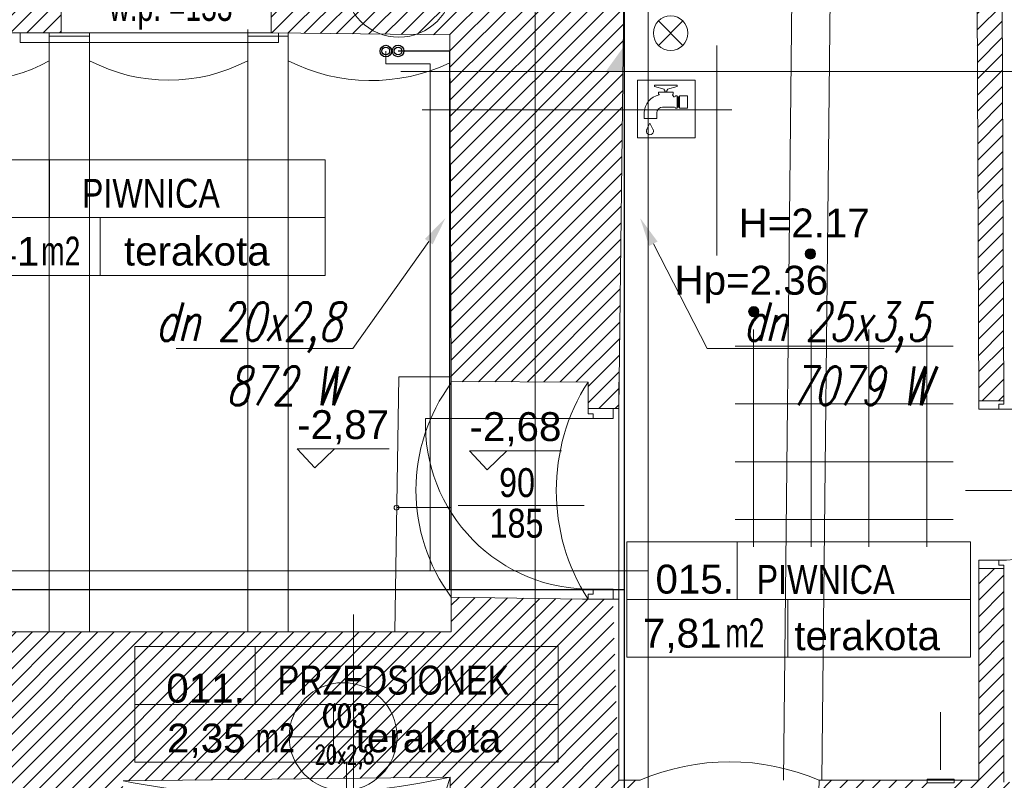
# Model space of a CAD drawing. Header units: millimetres. Extents: x -573548 to 674770, y -210017 to -47794.
# Tile 92 of 234: x 84651 to 89764, y -98148 to -94199. Entities that reach past the tile are written whole.
import ezdxf
from ezdxf import colors
from ezdxf.entities.mleader import LeaderData, LeaderLine
from ezdxf.enums import TextEntityAlignment as Align
from ezdxf.lldxf.tags import DXFTag
from ezdxf.math import Vec2, Vec3

# ---------------------------------------------------------------- set-up
doc = ezdxf.new("R2010")
doc.units = ezdxf.units.MM
for name, color, linetype, lineweight in [('_S_CO_OPIS_PION', 7, 'Continuous', 13), ('A.02 RZUT PIWNICY_is$0$A-DRZWI_Nr_pióra__9', 8, 'Continuous', 9), ('A.02 RZUT PIWNICY_is$0$A-OPISY-2_Nr_pióra__2', 8, 'Continuous', 9), ('A.02 RZUT PIWNICY_is$0$A-OPISY-3_Nr_pióra__6', 8, 'Continuous', 9), ('A.02 RZUT PIWNICY_is$0$A-WYSOKOSCI_Nr_pióra__7', 8, 'Continuous', 9), ('A.02 RZUT PIWNICY_is$0$detalokna_Nr_pióra__2', 8, 'Continuous', 9), ('A.02 RZUT PIWNICY_is$0$detalokna_Nr_pióra__8', 8, 'Continuous', 9), ('A.02 RZUT PIWNICY_is$0$DIM MALY_Nr_pióra__8', 8, 'Continuous', 9), ('A.02 RZUT PIWNICY_is$0$DRZWI_Nr_pióra__41', 8, 'Continuous', 9), ('A.02 RZUT PIWNICY_is$0$HATCH_Nr_pióra__18', 8, 'Continuous', 9), ('A.02 RZUT PIWNICY_is$0$Koty_Nr_pióra__1', 8, 'Continuous', 9), ('A.02 RZUT PIWNICY_is$0$Koty_Nr_pióra__61', 8, 'Continuous', 9), ('A.02 RZUT PIWNICY_is$0$linia nadproza_Nr_pióra__1', 8, 'Continuous', 9), ('A.02 RZUT PIWNICY_is$0$opisy inne_Nr_pióra__1', 8, 'Continuous', 9), ('A.02 RZUT PIWNICY_is$0$PARAPET_Nr_pióra__7', 8, 'Continuous', 9), ('A.02 RZUT PIWNICY_is$0$podciagi_Nr_pióra__1', 8, 'Continuous', 9), ('A.02 RZUT PIWNICY_is$0$POSADZKI_Nr_pióra__18', 8, 'Continuous', 9), ('A.02 RZUT PIWNICY_is$0$SCHODY_Nr_pióra__1', 8, 'Continuous', 9), ('A.02 RZUT PIWNICY_is$0$strop_cieniej_Nr_pióra__1', 8, 'Continuous', 9), ('A.02 RZUT PIWNICY_is$0$strop_Nr_pióra__1', 8, 'Continuous', 9), ('A.02 RZUT PIWNICY_is$0$Structural - Bearing_Nr_pióra__1', 8, 'Continuous', 9), ('A.02 RZUT PIWNICY_is$0$Structural - Bearing_Nr_pióra__21', 8, 'Continuous', 9), ('A.02 RZUT PIWNICY_is$0$Structural - Grid', 8, 'Continuous', 9), ('A.02 RZUT PIWNICY_is$0$Structural - Grid_Nr_pióra__17', 8, 'Continuous', 9), ('FLUID-Powrót', 7, 'Continuous', 30), ('FLUID-Zasilanie', 7, 'Continuous', 30), ('GB - OPISY', 7, 'Continuous', 13), ('IS_Przyłącza_o.p._Powrót', 142, 'DASH', 18)]:
    doc.layers.add(name, color=color, linetype=linetype, lineweight=lineweight)
doc.layers.add('IS_Zasilanie', color=1, linetype='SOLID', lineweight=30, true_color=0xff0000)
doc.styles.add('A.02 RZUT PIWNICY_is$0$STYL_AUTOMATYCZNY_1', font='arial.ttf')
doc.styles.add('A.02 RZUT PIWNICY_is$0$STYL_AUTOMATYCZNY_4', font='arial.ttf', dxfattribs={"width": 0.8})
doc.styles.add('A.02 RZUT PIWNICY_is$0$STYL_AUTOMATYCZNY_5', font='arial.ttf', dxfattribs={"width": 0.7})
doc.styles.add('JOLA_S', font='romans.shx', dxfattribs={"width": 0.7, "oblique": 15})
doc.styles.add('JOLARD', font='complex.shx', dxfattribs={"width": 0.7})
tags = doc.linetypes.add('DASH', pattern=[15, 10, -5]).pattern_tags.tags
tags[6:7] = [DXFTag(74, 4), DXFTag(75, 0), DXFTag(340, '0'), DXFTag(46, 0.0), DXFTag(50, 0.0), DXFTag(44, 0.0), DXFTag(45, 0.0)]
tags[4:5] = [DXFTag(74, 4), DXFTag(75, 0), DXFTag(340, '0'), DXFTag(46, 0.0), DXFTag(50, 0.0), DXFTag(44, 0.0), DXFTag(45, 0.0)]
tags = doc.linetypes.add('SOLID', pattern=[10, 10, 0]).pattern_tags.tags
tags[6:7] = [DXFTag(74, 4), DXFTag(75, 0), DXFTag(340, '0'), DXFTag(46, 0.0), DXFTag(50, 0.0), DXFTag(44, 0.0), DXFTag(45, 0.0)]
tags[4:5] = [DXFTag(74, 4), DXFTag(75, 0), DXFTag(340, '0'), DXFTag(46, 0.0), DXFTag(50, 0.0), DXFTag(44, 0.0), DXFTag(45, 0.0)]
pattern_1 = [(45, (0, 0), (-42.426407, 42.426407), [])]

# ---------------------------------------------------------------- blocks, each defined once
blk = doc.blocks.new('A.02 RZUT PIWNICY_is$0$Standardowy znacznik osi_2')
at = {"layer": 'A.02 RZUT PIWNICY_is$0$Structural - Grid_Nr_pióra__17'}
blk.add_line((1000, 0), (17853.1, 0), dxfattribs=at)
at = {"layer": 'A.02 RZUT PIWNICY_is$0$Structural - Grid_Nr_pióra__17', "style": 'A.02 RZUT PIWNICY_is$0$STYL_AUTOMATYCZNY_1'}
for tag, p in [('AC_MarkerText_1_0', (5, -80)), ('AC_MarkerText_1_1', (19358.1, -80))]:
    blk.add_attdef(tag, text='', height=350, rotation=270, dxfattribs=at).set_placement(p, align=Align.TOP_CENTER)
blk = doc.blocks.new('A.02 RZUT PIWNICY_is')
at = {"layer": 'A.02 RZUT PIWNICY_is$0$A-WYSOKOSCI_Nr_pióra__7'}
for points in [[(89353.9, -95415.1, 1), (89300.5, -95415.1, 1)], [(89060, -95714.9, 1), (89006.6, -95714.9, 1)]]:
    blk.add_hatch(color=256, dxfattribs=at).paths.add_polyline_path(points)
at = {"layer": 'A.02 RZUT PIWNICY_is$0$HATCH_Nr_pióra__18'}
h = blk.add_hatch(dxfattribs=at)
h.set_pattern_fill('Common_Brick_0001', color=256, style=0, pattern_type=2)
h.set_pattern_definition(pattern_1)
h.paths.add_polyline_path([(87457.3, -93517.8), (86506, -93517.8), (86506, -93622.2), (86506, -93817.8), (86602, -94147.8), (86526.3, -94147.8), (86526.3, -94267.8), (87454.1, -94277.8), (87455, -94467.8), (87455.9, -94667.8), (87462.3, -96078.3), (88172.4, -96080.3), (88172.4, -96218.2), (88332.4, -96218.2), (88351.4, -94667.8), (88353.8, -94467.8), (88253.7, -94467.8), (88355.4, -94342.1), (88360.5, -93927.8), (90192.4, -93927.8), (90193.1, -94097.5), (90194.8, -94467.8), (90202.4, -96178.1), (90332.4, -96178.1), (90324.8, -94467.8), (90322.4, -93907.8), (90407.3, -93207.8), (90407.3, -93022.2), (90407.3, -92877.8), (88665.7, -92877.8), (88613.1, -92877.8), (88613.1, -93022.2), (88590.5, -93022.2), (88590.5, -92877.8), (88542.3, -92877.8), (87958, -92877.8), (87457.3, -92877.8)])
h = blk.add_hatch(dxfattribs=at)
h.set_pattern_fill('Common_Brick_0001', color=256, style=0, pattern_type=2)
h.set_pattern_definition(pattern_1)
h.paths.add_polyline_path([(83969.4, -93517.8), (83676, -93517.8), (83676, -93622.2), (83676, -93667.8), (83676, -93817.8), (83744, -94267.8), (85436, -94267.8), (85436, -94147.8), (85361.7, -94147.8), (85406, -93817.8), (85406, -93622.2), (85406, -93517.8), (84931.5, -93517.8), (84441.9, -93517.8)])
blk.add_hatch(color=256, dxfattribs=at).paths.add_polyline_path([(88355.4, -94342.1), (88264.7, -94467.8), (88353.8, -94467.8)])
h = blk.add_hatch(dxfattribs=at)
h.set_pattern_fill('Common_Brick_0001', color=256, style=0, pattern_type=2)
h.set_pattern_definition(pattern_1)
h.paths.add_polyline_path([(80206.7, -101287.8), (82317.3, -101287.8), (82317.3, -102137.8), (82734.7, -102137.9), (83067.7, -102085.5), (83067.7, -102058.3), (83067.7, -101303.1), (84554.4, -101302.8), (84547.7, -100943.1), (85547.7, -100943.1), (85547.7, -101303.1), (86317, -101302.8, 0.000082), (86317.7, -101303), (86327.3, -100636.4), (86327.3, -100533.1), (82257.3, -100533.1), (80967.3, -100533.1), (80967.3, -99531.1), (85307.3, -99531.1), (85307.3, -99671.1), (85757.3, -99671.1), (85757.1, -98975.4), (85497.3, -98975.4), (85497.3, -99095.4), (85437.3, -99095.4), (85437.3, -99215.4), (85247.3, -99215.4), (85247.3, -99406.1), (84077.3, -99419), (84077.3, -99259), (82357.3, -99266.1), (82357.3, -98196.1), (85407.3, -98196.1), (85408.8, -98267.6), (85757.1, -98266.4), (85757.3, -98151.2), (87457.3, -98131.1), (87457.3, -98756.1), (88297.3, -98756.1), (88297.3, -98658.1), (88407.4, -98658.1), (88442.4, -98148.1), (88332.4, -98148.1), (88302.4, -97208.1), (87462.3, -97197.8), (87462.3, -97377.8), (81532.9, -97377.8), (81532.9, -96587.8), (81182.9, -96537.7), (80732.9, -96537.8), (80732.9, -96574.1), (80732.9, -97397.8), (80206.7, -97397.8)])
h = blk.add_hatch(dxfattribs=at)
h.set_pattern_fill('Common_Brick_0001', color=256, style=0, pattern_type=2)
h.set_pattern_definition(pattern_1)
h.paths.add_polyline_path([(90073.4, -98148.1), (90073.4, -98428.1), (89933.4, -98428.1), (89933.4, -98161.4), (89933.4, -98148.1), (89372.3, -98148.1), (89357.3, -98658.1), (89457.3, -98658.1), (89457.3, -98766.1), (90367.3, -98766.1), (90367.3, -98668.1), (94952.3, -98668.1), (94952.3, -98158.1), (90332.4, -98158.1), (90332.4, -97048.1), (90202.4, -97048.1), (90202.4, -98148.1)])
at = {"layer": 'A.02 RZUT PIWNICY_is$0$A-DRZWI_Nr_pióra__9'}
for p, q in [((90132.8, -96644.3), (90681.2, -96644.3)), ((87498.1, -96721.1), (88153.2, -96721.1))]:
    blk.add_line(p, q, dxfattribs=at)
for points in [[(90305.3, -96220.4), (91090.9, -96220.7, -0.414212), (90305.3, -97005.8)], [(88199.4, -96270.5), (87327.9, -96270.5, 0.427856), (88199.4, -97155.8)]]:
    blk.add_lwpolyline(points, format="xyb", dxfattribs=at)
at = {"layer": 'A.02 RZUT PIWNICY_is$0$A-OPISY-3_Nr_pióra__6'}
for p, q in [((85375.2, -94926.6), (85375.2, -95226.7)), ((84607.3, -95226.7), (86807.2, -95226.7)), ((85638.8, -95226.7), (85638.8, -95526.7)), ((88946.6, -96909.3), (88946.6, -97209.3)), ((88374.4, -97209.3), (90159.5, -97209.3)), ((89210.3, -97209.3), (89210.3, -97509.3)), ((86444.3, -97453.9), (86444.3, -97753.9)), ((85818.2, -97753.9), (88018.1, -97753.9)), ((86849.8, -97753.9), (86849.8, -98053.9)), ((86918.2, -98053.9), (86918.2, -98687.6))]:
    blk.add_line(p, q, dxfattribs=at)
for points in [[(84607.3, -95526.7), (84607.3, -94926.6), (86807.2, -94926.6), (86807.2, -95526.7)], [(88374.4, -97509.3), (88374.4, -96909.3), (90159.5, -96909.3), (90159.5, -97509.3)], [(85818.2, -98053.9), (85818.2, -97453.9), (88018.1, -97453.9), (88018.1, -98053.9)]]:
    blk.add_lwpolyline(points, close=True, dxfattribs=at)
at = {"layer": 'A.02 RZUT PIWNICY_is$0$A-WYSOKOSCI_Nr_pióra__7'}
for centre in [(89327.2, -95415.1), (89033.3, -95714.9)]:
    blk.add_circle(centre, 26.7, dxfattribs=at)
at = {"layer": 'A.02 RZUT PIWNICY_is$0$detalokna_Nr_pióra__2'}
blk.add_lwpolyline([(85222.6, -94267.8), (85222.6, -94317.8), (86565.4, -94317.8), (86565.4, -94267.8)], dxfattribs=at)
at = {"layer": 'A.02 RZUT PIWNICY_is$0$detalokna_Nr_pióra__8'}
blk.add_line((86526.3, -94267.8), (85255.4, -94267.8), dxfattribs=at)
at = {"layer": 'A.02 RZUT PIWNICY_is$0$DIM MALY_Nr_pióra__8'}
for p, q in [((88840.6, -94333.4), (88840.6, -95422.6)), ((87200.2, -94467.8), (90695.9, -94467.8)), ((87311.8, -94667.8), (88918.9, -94667.8)), ((86954.1, -97287.8), (86954.1, -98277.3))]:
    blk.add_line(p, q, dxfattribs=at)
at = {"layer": 'A.02 RZUT PIWNICY_is$0$DRZWI_Nr_pióra__41'}
for points in [[(90332.4, -96178.1), (90332.3, -96194.7), (90305.3, -96194.7), (90305.3, -96220.4), (90202.3, -96220.4), (90202.3, -96178.1)], [(88172.4, -96218.2), (88172.4, -96244.8), (88199.4, -96244.8), (88199.4, -96270.5), (88302.4, -96270.5), (88302.4, -96218.2)], [(90332.4, -97048.1), (90332.3, -97031.5), (90305.3, -97031.5), (90305.3, -97005.8), (90202.3, -97005.8), (90202.3, -97048.1)], [(88172.4, -97208.1), (88172.4, -97181.5), (88199.4, -97181.5), (88199.4, -97155.8), (88302.4, -97155.8), (88302.4, -97208.1)]]:
    blk.add_lwpolyline(points, dxfattribs=at)
at = {"layer": 'A.02 RZUT PIWNICY_is$0$Koty_Nr_pióra__1'}
for points in [[(87139.1, -96426.9), (86661.8, -96426.9), (86753, -96526.4), (86855.1, -96426.9)], [(88033.9, -96437.2), (87556.6, -96437.2), (87647.8, -96536.7), (87749.9, -96437.2)]]:
    blk.add_lwpolyline(points, dxfattribs=at)
at = {"layer": 'A.02 RZUT PIWNICY_is$0$linia nadproza_Nr_pióra__1'}
blk.add_line((88332.4, -96080.3), (88332.4, -97208.1), dxfattribs=at)
at = {"layer": 'A.02 RZUT PIWNICY_is$0$opisy inne_Nr_pióra__1'}
for p, q in [((88537.9, -94332.2), (88664.8, -94205.4)), ((88537.9, -94205.4), (88664.8, -94332.2)), ((88429.6, -94812.3), (88429.6, -94512.3)), ((88429.6, -94512.3), (88729.6, -94512.3)), ((88517.6, -94538.8), (88635.8, -94538.8)), ((88517.6, -94546.1), (88517.6, -94538.8)), ((88517.6, -94546.1), (88567.6, -94559.5)), ((88585.8, -94559.5), (88635.8, -94546.1)), ((88635.8, -94546.1), (88635.8, -94538.8)), ((88729.6, -94812.3), (88729.6, -94512.3)), ((88538, -94585.1), (88538, -94576)), ((88538, -94576), (88615.3, -94576)), ((88538, -94585.1), (88538.3, -94585.1)), ((88567.6, -94564.2), (88567.6, -94559.5)), ((88567.6, -94564.2), (88572.1, -94564.2)), ((88572.1, -94573.3), (88572.1, -94564.2)), ((88572.1, -94573.3), (88581.2, -94573.3)), ((88581.2, -94573.3), (88581.2, -94564.2)), ((88581.2, -94564.2), (88585.8, -94564.2)), ((88585.8, -94564.2), (88585.8, -94559.5)), ((88615.1, -94585.1), (88615.3, -94585.1)), ((88615.3, -94585.1), (88615.3, -94576)), ((88618.6, -94598.8), (88622.1, -94598.8)), ((88626.7, -94594.3), (88635.8, -94594.3)), ((88635.8, -94657.8), (88635.8, -94594.3)), ((88638.5, -94598.8), (88644.9, -94598.8)), ((88638.5, -94653.2), (88638.5, -94598.8)), ((88644.9, -94653.2), (88644.9, -94598.8)), ((88647.6, -94594.3), (88688.5, -94594.3)), ((88647.6, -94657.8), (88647.6, -94594.3)), ((88688.5, -94657.8), (88688.5, -94594.3)), ((88559.8, -94653.2), (88622.1, -94653.2)), ((88638.5, -94653.2), (88644.9, -94653.2)), ((88464.5, -94711.6), (88464.5, -94682.8)), ((88529.8, -94711.6), (88529.8, -94683.2)), ((88626.7, -94657.8), (88635.8, -94657.8)), ((88647.6, -94657.8), (88688.5, -94657.8)), ((88464.5, -94711.6), (88529.8, -94711.6)), ((88477, -94771.3), (88494, -94735.7)), ((88511, -94771.3), (88494, -94735.7)), ((88429.6, -94812.3), (88729.6, -94812.3))]:
    blk.add_line(p, q, dxfattribs=at)
blk.add_circle((88601.4, -94268.8), 89.7, dxfattribs=at)
for centre, radius, start, end in [((88559.8, -94683.2), 95.3, 100.4268, 180), ((88538.3, -94589.5), 4.33, 359.9971, 90), ((88615.1, -94589.5), 4.33, 90, 180), ((88576.7, -94626), 50, 32.9445, 47.0141), ((88622.1, -94594.3), 4.55, 270, 0), ((88559.8, -94683.2), 30, 90, 180), ((88622.1, -94657.8), 4.55, 0, 90), ((88494, -94778.3), 18.4, 151.212, 28.788)]:
    blk.add_arc(centre, radius, start, end, dxfattribs=at)
at = {"layer": 'A.02 RZUT PIWNICY_is$0$podciagi_Nr_pióra__1'}
for centre, radius, start, end in [((88215.9, -96641.1), 937, 143.5439, 216.4533), ((89053.7, -96644.2), 1046.3, 147.3883, 212.6117), ((88907.3, -99226), 1173.9, 66.6675, 113.3325), ((86558.6, -94019.6), 4208.6, 259.0239, 282.3297), ((91037.7, -99332.1), 3776.5, 161.4566, 198.5434)]:
    blk.add_arc(centre, radius, start, end, dxfattribs=at)
at = {"layer": 'A.02 RZUT PIWNICY_is$0$POSADZKI_Nr_pióra__18'}
for p, q in [((89031.4, -95808.2), (89031.4, -96935.1)), ((89331.4, -95808.2), (89331.4, -96935.1)), ((89631.4, -95808.2), (89631.4, -96935.1)), ((89931.4, -95808.2), (89931.4, -96935.1)), ((88936.5, -95894.1), (90069.4, -95894.1)), ((88936.5, -96194.1), (90069.4, -96194.1)), ((88936.5, -96494.1), (90069.4, -96494.1)), ((88936.5, -96794.1), (90069.4, -96794.1))]:
    blk.add_line(p, q, dxfattribs=at)
at = {"layer": 'A.02 RZUT PIWNICY_is$0$SCHODY_Nr_pióra__1'}
for p, q in [((87189.8, -96053.8), (87169.8, -97377.8)), ((87189.8, -96053.8), (87462, -96054.1)), ((87462.3, -96078.3), (87462.3, -97197.8))]:
    blk.add_line(p, q, dxfattribs=at)
blk.add_lwpolyline([(87165.1, -96732.5, 1), (87190.6, -96732.5, 1)], format="xyb", close=True, dxfattribs=at)
blk.add_lwpolyline([(87177.9, -96731.6), (87282.4, -96731.6), (87462.3, -96731.6)], dxfattribs=at)
at = {"layer": 'A.02 RZUT PIWNICY_is$0$strop_cieniej_Nr_pióra__1'}
for p, q in [((89187.3, -98148.1), (89232.4, -93927.8)), ((89387.3, -98148.1), (89432.4, -93927.8)), ((85374.1, -94267.8), (85374.1, -97377.8)), ((85584.1, -94267.8), (85584.1, -97377.8)), ((86404.9, -94249.8), (86404.9, -97377.8)), ((86614.9, -94267.8), (86614.9, -97377.8))]:
    blk.add_line(p, q, dxfattribs=at)
at = {"layer": 'A.02 RZUT PIWNICY_is$0$strop_Nr_pióra__1'}
blk.add_lwpolyline([(83607.3, -94412.3, 0.246914), (84417.3, -94412.3), (84417.3, -94283.8), (84627.3, -94283.8), (84627.3, -94412.3, 0.267804), (85374.1, -94412.3), (85374.1, -94283.8), (85584.1, -94283.8), (85584.1, -94412.3, 0.245869), (86404.9, -94412.3), (86404.9, -94283.8), (86614.9, -94283.8), (86614.9, -94412.3, 0.231918), (87454.8, -94423)], format="xyb", dxfattribs=at)
at = {"layer": 'A.02 RZUT PIWNICY_is$0$Structural - Bearing_Nr_pióra__1'}
blk.add_lwpolyline([(90003.4, -98093.4), (90003.4, -97942.7), (90003.4, -97795)], dxfattribs=at)
blk.add_lwpolyline([(89933.4, -98141.4), (89933.4, -98161.4), (90073.4, -98161.4), (90073.4, -98141.4)], close=True, dxfattribs=at)
at = {"layer": 'A.02 RZUT PIWNICY_is$0$Structural - Bearing_Nr_pióra__21'}
for p, q in [((88332.4, -96218.2), (88360.5, -93927.8)), ((90202.4, -96178.1), (90192.4, -93927.8)), ((90332.4, -96178.1), (90322.4, -93907.8)), ((85436, -94267.8), (85436, -94147.8)), ((86526.3, -94267.8), (86526.3, -94147.8)), ((85436, -94267.8), (83744, -94267.8)), ((87454.1, -94277.8), (86526.3, -94267.8)), ((87462.3, -96078.3), (87454.1, -94277.8)), ((87462.3, -96078.3), (88172.4, -96080.3)), ((88172.4, -96080.3), (88172.4, -96218.2)), ((90202.3, -96178.1), (90332.4, -96178.1)), ((88172.4, -96218.2), (88332.4, -96218.2)), ((88182.9, -96218.2), (88287.3, -96218.2)), ((90202.4, -98148.1), (90202.4, -97048.1)), ((90202.4, -97048.1), (90332.4, -97048.1)), ((90332.4, -98158.1), (90332.4, -97048.1)), ((87462.3, -97197.8), (87462.3, -97377.8)), ((87462.3, -97197.8), (88143.9, -97208.1)), ((88143.9, -97208.1), (88332.4, -97208.1)), ((88332.4, -97208.1), (88332.4, -98148.1)), ((87462.3, -97377.8), (81532.9, -97377.8)), ((87457.3, -98131.1), (85757.3, -98151.1)), ((87457.3, -98756.1), (87457.3, -98131.1)), ((88442.4, -98148.1), (88332.4, -98148.1)), ((89372.3, -98148.1), (89357.3, -98658.1)), ((90202.4, -98148.1), (89372.3, -98148.1))]:
    blk.add_line(p, q, dxfattribs=at)
at = {"layer": 'A.02 RZUT PIWNICY_is$0$Structural - Grid', "zscale": 1000, "rotation": 90}
blk.add_blockref('A.02 RZUT PIWNICY_is$0$Standardowy znacznik osi_2', (87897.3, -108395.1), dxfattribs=at)
at = {"layer": 'A.02 RZUT PIWNICY_is$0$A-OPISY-2_Nr_pióra__2', "char_height": 150}
for s, insert, attachment_point, style in [('\\A1;{\\pql;\\fArial|b0|i0|c238|p0;\\W0.800000;PIWNICA}', (85543.6, -95177.7), 7, 'A.02 RZUT PIWNICY_is$0$STYL_AUTOMATYCZNY_4'), ('\\A1;{\\pql;\\fArial|b0|i0|c238|p0;\\W1.000000;terakota}', (85762, -95477.6), 7, 'A.02 RZUT PIWNICY_is$0$STYL_AUTOMATYCZNY_1'), ('\\A1;{\\pql;\\fArial|b0|i0|c238|p0;\\W1.000000;18,41}', (84798.9, -95504.4), 7, 'A.02 RZUT PIWNICY_is$0$STYL_AUTOMATYCZNY_1'), ('\\A1;{\\pql;\\fArial|b0|i0|c238|p0;\\W0.700000;m2}', (85332.2, -95325.2), 1, 'A.02 RZUT PIWNICY_is$0$STYL_AUTOMATYCZNY_5'), ('\\A1;{\\pql;\\fArial|b0|i0|c238|p0;\\W1.000000;015.}', (88522.8, -97180.8), 7, 'A.02 RZUT PIWNICY_is$0$STYL_AUTOMATYCZNY_1'), ('\\A1;{\\pql;\\fArial|b0|i0|c238|p0;\\W0.800000;PIWNICA}', (89047.8, -97182.3), 7, 'A.02 RZUT PIWNICY_is$0$STYL_AUTOMATYCZNY_4'), ('\\A1;{\\pql;\\fArial|b0|i0|c238|p0;\\W0.700000;m2}', (88885.1, -97307.9), 1, 'A.02 RZUT PIWNICY_is$0$STYL_AUTOMATYCZNY_5'), ('\\A1;{\\pql;\\fArial|b0|i0|c238|p0;\\W1.000000;terakota}', (89243.6, -97474.7), 7, 'A.02 RZUT PIWNICY_is$0$STYL_AUTOMATYCZNY_1'), ('\\A1;{\\pql;\\fArial|b0|i0|c238|p0;\\W1.000000;7,81}', (88457.8, -97487), 7, 'A.02 RZUT PIWNICY_is$0$STYL_AUTOMATYCZNY_1'), ('\\A1;{\\pql;\\fArial|b0|i0|c238|p0;\\W0.800000;PRZEDSIONEK}', (86560.9, -97705), 7, 'A.02 RZUT PIWNICY_is$0$STYL_AUTOMATYCZNY_4'), ('\\A1;{\\pql;\\fArial|b0|i0|c238|p0;\\W1.000000;011.}', (85982.5, -97746.8), 7, 'A.02 RZUT PIWNICY_is$0$STYL_AUTOMATYCZNY_1'), ('\\A1;{\\pql;\\fArial|b0|i0|c238|p0;\\W0.700000;m2}', (86446, -97852.5), 1, 'A.02 RZUT PIWNICY_is$0$STYL_AUTOMATYCZNY_5'), ('\\A1;{\\pql;\\fArial|b0|i0|c238|p0;\\W1.000000;terakota}', (86965.8, -98004.9), 7, 'A.02 RZUT PIWNICY_is$0$STYL_AUTOMATYCZNY_1'), ('\\A1;{\\pql;\\fArial|b0|i0|c238|p0;\\W1.000000;2,35}', (85986.2, -98031.6), 7, 'A.02 RZUT PIWNICY_is$0$STYL_AUTOMATYCZNY_1')]:
    blk.add_mtext(s, dxfattribs=dict(at, insert=insert, attachment_point=attachment_point, style=style))
at = {"layer": 'A.02 RZUT PIWNICY_is$0$A-WYSOKOSCI_Nr_pióra__7', "char_height": 150, "attachment_point": 5, "style": 'A.02 RZUT PIWNICY_is$0$STYL_AUTOMATYCZNY_1'}
for s, insert in [('\\A1;{\\pqc;\\fArial|b0|i0|c238|p0;\\W1.000000;H=2.17}', (89295.3, -95254.5)), ('\\A1;{\\pqc;\\fArial|b0|i0|c238|p0;\\W1.000000;Hp=2.36}', (89020.6, -95574.4))]:
    blk.add_mtext(s, dxfattribs=dict(at, insert=insert))
at = {"layer": 'A.02 RZUT PIWNICY_is$0$Koty_Nr_pióra__61', "char_height": 150, "attachment_point": 7, "style": 'A.02 RZUT PIWNICY_is$0$STYL_AUTOMATYCZNY_1'}
for s, insert in [('\\A1;{\\pql;\\fArial|b0|i0|c238|p0;\\W1.000000;-2,87}', (86661.8, -96404.4)), ('\\A1;{\\pql;\\fArial|b0|i0|c238|p0;\\W1.000000;-2,68}', (87556.6, -96414.7))]:
    blk.add_mtext(s, dxfattribs=dict(at, insert=insert))
at = {"layer": 'A.02 RZUT PIWNICY_is$0$opisy inne_Nr_pióra__1', "char_height": 150, "attachment_point": 5, "style": 'A.02 RZUT PIWNICY_is$0$STYL_AUTOMATYCZNY_4'}
for s, insert in [('\\A1;{\\pqc;\\fArial|b0|i0|c238|p0;\\W0.800000;90}', (87803.8, -96603.4)), ('\\A1;{\\pqc;\\fArial|b0|i0|c238|p0;\\W0.800000;185}', (87801.1, -96814.5))]:
    blk.add_mtext(s, dxfattribs=dict(at, insert=insert))
at = {"layer": 'A.02 RZUT PIWNICY_is$0$PARAPET_Nr_pióra__7', "insert": (86006.2, -94152.8), "char_height": 150, "attachment_point": 5, "style": 'A.02 RZUT PIWNICY_is$0$STYL_AUTOMATYCZNY_5'}
blk.add_mtext('\\A1;{\\pqc;\\fArial|b0|i0|c238|p0;\\W0.700000;w.p. =133}', dxfattribs=at)

msp = doc.modelspace()

# ---------------------------------------------------------------- linework, layer by layer
at = {"layer": '_S_CO_OPIS_PION', "lineweight": 9, "ltscale": 50}
msp.add_line((86050, -97921.6), (86610.4, -97921.6), dxfattribs=at)
for centre in [(86620.2, -94009.8), (86330.2, -97921.6)]:
    msp.add_circle(centre, 280.2, dxfattribs=at)
at = {"layer": 'FLUID-Powrót', "color": 142, "linetype": 'DASH', "ltscale": 2}
msp.add_circle((86552, -94362.1, 0), 30, dxfattribs=at)
at = {"layer": 'FLUID-Powrót', "color": 142, "linetype": 'DASH', "ltscale": 10}
msp.add_circle((86552, -94361.7, 0), 20, dxfattribs=at)
at = {"layer": 'FLUID-Zasilanie', "color": 11, "linetype": 'Continuous'}
for centre, radius in [((86615.7, -94361.2), 30), ((86615.7, -94361.7, 0), 20)]:
    msp.add_circle(centre, radius, dxfattribs=at)
at = {"layer": 'IS_Przyłącza_o.p._Powrót', "ltscale": 30}
for points in [[(87915, -93958.2), (87915, -104383.6)], [(86782, -97060), (86782, -94428), (86552.1, -94428), (86552, -94362.1)], [(87915, -97060), (81184.5, -97060)]]:
    msp.add_lwpolyline(points, dxfattribs=at)
at = {"layer": 'IS_Zasilanie', "ltscale": 10}
for points in [[(87790, -93828.2), (87790, -104283.1)], [(86615.7, -94361.2), (86882.7, -94361.2), (86882.7, -97160)], [(87790, -97160), (81083, -97160), (81083, -96528.2)]]:
    msp.add_lwpolyline(points, dxfattribs=at)

# ---------------------------------------------------------------- block references
at = {"ltscale": 10}
msp.add_blockref('A.02 RZUT PIWNICY_is', (-570.2, 0), dxfattribs=at)

# ---------------------------------------------------------------- texts
at = {"layer": '_S_CO_OPIS_PION', "lineweight": 9, "ltscale": 50, "style": 'JOLARD', "width": 0.7}
for s, height, p in [('CO3', 120, (86335.3, -97812.1)), ('20x2,8', 96, (86337.1, -98014))]:
    msp.add_text(s, height=height, dxfattribs=at).set_placement(p, align=Align.MIDDLE_CENTER)

# ---------------------------------------------------------------- leaders
at = {"layer": 'GB - OPISY'}
ml = msp.add_multileader_mtext('Standard', dxfattribs=at)
ml.set_content('dn 20x2,8\\P872 W', color=256, style='JOLA_S')
ml.set_leader_properties(color=256, linetype='ByLayer', lineweight=-1)
ml.build(insert=Vec2(0, 0))
ml.multileader.update_dxf_attribs({"text_left_attachment_type": 6, "text_right_attachment_type": 6, "dogleg_length": 30, "arrow_head_size": 150})
ctx = ml.context
ctx.base_point, ctx.char_height, ctx.arrow_head_size, ctx.landing_gap_size, ctx.plane_origin, ctx.plane_x_axis = Vec3(85392.3, -95906.7), 200, 150, 30, Vec3(96221, -88474.7), Vec3(-1, 0)
ctx.left_attachment, ctx.right_attachment, ctx.text_align_type, ctx.attachment_type = 6, 6, 2, 2
notes = []
notes.append((ctx, [(0, (1, 1, 0), (86381.6, -95906.7), (-1, 0), 30, [(0, [(86861.8, -95228.9)], 256, [])])]))
ctx.mtext.insert, ctx.mtext.alignment, ctx.mtext.flow_direction = Vec3(86321.6, -95666.7), 3, 5
ml = msp.add_multileader_mtext('Standard', dxfattribs=at)
ml.set_content('dn 25x3,5\\P7079 W', color=256, style='JOLA_S')
ml.set_leader_properties(color=256, linetype='ByLayer', lineweight=-1)
ml.build(insert=Vec2(0, 0))
ml.multileader.update_dxf_attribs({"text_left_attachment_type": 6, "text_right_attachment_type": 6, "dogleg_length": 30, "arrow_head_size": 150})
ctx = ml.context
ctx.base_point, ctx.char_height, ctx.arrow_head_size, ctx.landing_gap_size, ctx.plane_origin, ctx.plane_x_axis = Vec3(88251.1, -95906.7), 200, 150, 30, Vec3(99272.1, -88474.7), Vec3(-1, 0)
ctx.left_attachment, ctx.right_attachment, ctx.text_align_type, ctx.attachment_type = 6, 6, 2, 2
notes.append((ctx, [(0, (1, 1, 0), (88221.1, -95906.7), (1, 0), 30, [(0, [(87872.9, -95228.9)], 256, [])])]))
ctx.mtext.insert, ctx.mtext.alignment, ctx.mtext.flow_direction = Vec3(89373.7, -95666.7), 3, 5
for ctx, leaders in notes:
    for number, flags, end, landing, length, lines in leaders:
        leader = LeaderData()
        leader.index, (leader.has_last_leader_line, leader.has_dogleg_vector, leader.attachment_direction) = number, flags
        leader.last_leader_point, leader.dogleg_vector, leader.dogleg_length = Vec3(end), Vec3(landing), length
        for number, points, colour, breaks in lines:
            line = LeaderLine()
            line.index, line.vertices, line.color, line.breaks = number, Vec3.list(points), colors.encode_raw_color(colour), breaks
            leader.lines.append(line)
        ctx.leaders.append(leader)

doc.saveas('drawing.dxf')
